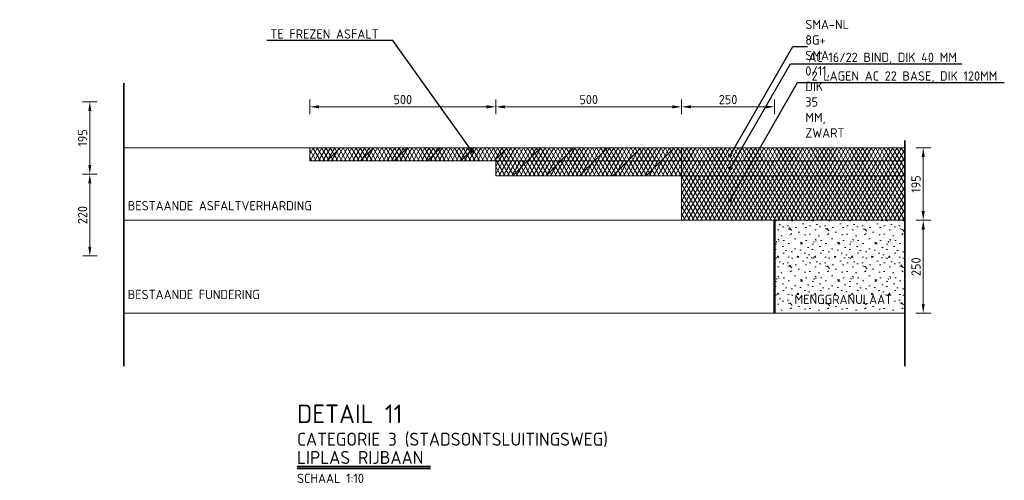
# Model space of a CAD drawing. Header units: metres. Extents: x 92403 to 95147, y 464428 to 465602.
# Tile 216 of 256: x 92587.16 to 92589.81, y 465104.23 to 465105.47. Entities that reach past the tile are written whole.
import ezdxf
from ezdxf import colors
from ezdxf.entities.mleader import LeaderData, LeaderLine
from ezdxf.math import Vec2, Vec3

# ---------------------------------------------------------------- set-up
doc = ezdxf.new("R2010")
doc.units = ezdxf.units.M
doc.linetypes.add('AL-PROJECT', pattern=[18, 12, -3, 0, -3])
doc.layers.get('0').update_dxf_attribs({"linetype": 'CONTINUOUS'})
doc.layers.get('Defpoints').update_dxf_attribs({"linetype": 'CONTINUOUS'})
for name, color, linetype, lineweight in [('B-WE-VH-VERHARDING_ASFALT-A', 252, 'CONTINUOUS', 18), ('B-WE-VH-VERHARDING_ASFALT-M', 7, 'CONTINUOUS', 18), ('N-WE-VH-DREMPEL_ASFALT-M', 7, 'CONTINUOUS', 18), ('N-WE-VH-DREMPEL_ASFALT-T25', 7, 'CONTINUOUS', 25), ('N-WE-VH-VERHARDING_ASFALT-AD-10', 252, 'CONTINUOUS', 18), ('N-WE-VH-VERHARDING_ASFALT-G', 250, 'CONTINUOUS', 0), ('N-WE-VH-VERHARDING_ASFALT-T25', 7, 'CONTINUOUS', 25), ('N-WE-VH-VERHARDING_FUNDERING-AD-10', 252, 'CONTINUOUS', 18), ('N-WE-VH-VERHARDING_FUNDERING_GRANULAAT_MENG-GD', 250, 'CONTINUOUS', 50), ('X-XX-AL-PROJECTGRENS-G', 7, 'AL-PROJECT', 35), ('X-XX-AL-TEKENBLAD_TITELBLOK-T35', 50, 'CONTINUOUS', 35), ('X-XX-AL-VERWIJZING-T35', 7, 'CONTINUOUS', 35), ('X-XX-AL-VERWIJZING-T50', 7, 'CONTINUOUS', 50), ('X-XX-AL-VERWIJZING_DETAIL-M', 7, 'CONTINUOUS', 18)]:
    doc.layers.add(name, color=color, linetype=linetype, lineweight=lineweight)
doc.styles.add('NLCS-ISO-M10-T25', font='NLCS-ISO.ttf', dxfattribs={"height": 0.025})
doc.styles.add('NLCS-ISO-M10000-T35', font='NLCS-ISO.ttf', dxfattribs={"height": 35})
doc.styles.add('NLCS-ISO-M10000-T50', font='NLCS-ISO.ttf', dxfattribs={"height": 50})
doc.styles.add('NLCS_10_25', font='NLCS-ISO.ttf', dxfattribs={"height": 0.025})
doc.dimstyles.new('NLCS-M10-T25-PIJL_L2_H1', dxfattribs={"dimscale": 0.01, "dimtxt": 2.5, "dimasz": 2.5, "dimexe": 2, "dimexo": 2, "dimgap": 0.7, "dimtad": 1, "dimzin": 0, "dimdsep": 46, "dimtxsty": 'NLCS-ISO-M10-T25', "dimcen": 2.5, "dimdle": 2, "dimclrd": 256, "dimclre": 256, "dimclrt": 7, "dimadec": 1, "dimazin": 0, "dimtfac": 1, "dimtdec": 3, "dimtofl": 0, "dimtmove": 1, "dimatfit": 0, "dimfxl": 2, "dimfxlon": 1, "dimtfillclr": 256, "dimtolj": 1, "dimtzin": 0, "dimlwd": -1, "dimlwe": -1, "dimarcsym": 0})
pattern_1 = [(60, (2985.379468, 6084.530551), (-0.00866025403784, 0.005), []), (120, (2985.379468, 6084.530551), (-0.00866025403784, -0.005), [])]
pattern_2 = [(45, (-1720.46212, -601.52561), (-0.044901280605, 0.044901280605), [])]

# ---------------------------------------------------------------- blocks, each defined once
blk = doc.blocks.new('*D682')
at = {"layer": 'Defpoints', "color": 0, "transparency": 16777216}
for p in [(92588.4442, 465105.2315), (92587.9442, 465105.1212), (92588.4442, 465105.0512)]:
    blk.add_point(p, dxfattribs=at)
at = {"layer": 'X-XX-AL-VERWIJZING_DETAIL-M', "transparency": 16777216}
for p, q in [((92587.9442, 465105.2115), (92587.9442, 465105.2515)), ((92588.4442, 465105.2115), (92588.4442, 465105.2515)), ((92587.9692, 465105.2315), (92588.4192, 465105.2315))]:
    blk.add_line(p, q, dxfattribs=at)
for points in [[(92587.9692, 465105.2357), (92587.9692, 465105.2273), (92587.9442, 465105.2315)], [(92588.4192, 465105.2357), (92588.4192, 465105.2273), (92588.4442, 465105.2315)]]:
    blk.add_solid(points, dxfattribs=at)
at = {"layer": 'X-XX-AL-VERWIJZING_DETAIL-M', "color": 7, "transparency": 16777216, "insert": (92588.1942, 465105.251), "char_height": 0.025, "attachment_point": 5, "style": 'NLCS-ISO-M10-T25'}
blk.add_mtext('\\A1;500', dxfattribs=at)
blk = doc.blocks.new('*D683')
at = {"layer": 'Defpoints', "color": 0, "transparency": 16777216}
for p in [(92588.4442, 465105.2315), (92588.9442, 465105.2315), (92588.9442, 465105.1212)]:
    blk.add_point(p, dxfattribs=at)
at = {"layer": 'X-XX-AL-VERWIJZING_DETAIL-M', "transparency": 16777216}
for p, q in [((92588.4442, 465105.2315), (92588.4442, 465105.2515)), ((92588.9442, 465105.2115), (92588.9442, 465105.2515)), ((92588.4692, 465105.2315), (92588.9192, 465105.2315))]:
    blk.add_line(p, q, dxfattribs=at)
for points in [[(92588.4692, 465105.2357), (92588.4692, 465105.2273), (92588.4442, 465105.2315)], [(92588.9192, 465105.2357), (92588.9192, 465105.2273), (92588.9442, 465105.2315)]]:
    blk.add_solid(points, dxfattribs=at)
at = {"layer": 'X-XX-AL-VERWIJZING_DETAIL-M', "color": 7, "transparency": 16777216, "insert": (92588.6942, 465105.251), "char_height": 0.025, "attachment_point": 5, "style": 'NLCS-ISO-M10-T25'}
blk.add_mtext('\\A1;500', dxfattribs=at)
blk = doc.blocks.new('_Dot')
at = {"color": 0, "linetype": 'ByBlock', "lineweight": -2}
blk.add_line((-0.5, 0), (-1, 0), dxfattribs=at)
at = {"color": 0, "linetype": 'ByBlock', "const_width": 0.5}
blk.add_lwpolyline([(-0.25, 0, 1), (0.25, 0, 1)], format="xyb", close=True, dxfattribs=at)
blk = doc.blocks.new('*D686')
at = {"layer": 'Defpoints', "color": 0, "transparency": 16777216}
for p in [(92589.5442, 465105.1212), (92589.5442, 465104.9262), (92589.5941, 465104.9262)]:
    blk.add_point(p, dxfattribs=at)
at = {"layer": 'X-XX-AL-VERWIJZING_DETAIL-M', "transparency": 16777216}
for p, q in [((92589.5741, 465105.1212), (92589.6141, 465105.1212)), ((92589.5941, 465105.0962), (92589.5941, 465104.9512)), ((92589.5741, 465104.9262), (92589.6141, 465104.9262))]:
    blk.add_line(p, q, dxfattribs=at)
for points in [[(92589.5899, 465105.0962), (92589.5983, 465105.0962), (92589.5941, 465105.1212)], [(92589.5899, 465104.9512), (92589.5983, 465104.9512), (92589.5941, 465104.9262)]]:
    blk.add_solid(points, dxfattribs=at)
at = {"layer": 'X-XX-AL-VERWIJZING_DETAIL-M', "color": 7, "transparency": 16777216, "insert": (92589.5746, 465105.0237), "char_height": 0.025, "attachment_point": 5, "rotation": 90, "style": 'NLCS-ISO-M10-T25'}
blk.add_mtext('\\A1;195', dxfattribs=at)
blk = doc.blocks.new('*D845')
at = {"layer": 'Defpoints', "color": 0, "transparency": 16777216}
for p in [(92589.5442, 465104.9262), (92589.5442, 465104.6762), (92589.5941, 465104.6762)]:
    blk.add_point(p, dxfattribs=at)
at = {"layer": 'X-XX-AL-VERWIJZING_DETAIL-M', "transparency": 16777216}
for p, q in [((92589.5741, 465104.9262), (92589.6141, 465104.9262)), ((92589.5941, 465104.9012), (92589.5941, 465104.7012)), ((92589.5741, 465104.6762), (92589.6141, 465104.6762))]:
    blk.add_line(p, q, dxfattribs=at)
for points in [[(92589.5899, 465104.9012), (92589.5983, 465104.9012), (92589.5941, 465104.9262)], [(92589.5899, 465104.7012), (92589.5983, 465104.7012), (92589.5941, 465104.6762)]]:
    blk.add_solid(points, dxfattribs=at)
at = {"layer": 'X-XX-AL-VERWIJZING_DETAIL-M', "color": 7, "transparency": 16777216, "insert": (92589.5746, 465104.8012), "char_height": 0.025, "attachment_point": 5, "rotation": 90, "style": 'NLCS-ISO-M10-T25'}
blk.add_mtext('\\A1;250', dxfattribs=at)
blk = doc.blocks.new('*D690')
at = {"layer": 'Defpoints', "color": 0, "transparency": 16777216}
for p in [(92588.9442, 465105.2315), (92589.1942, 465105.2315), (92589.1942, 465105.1212)]:
    blk.add_point(p, dxfattribs=at)
at = {"layer": 'X-XX-AL-VERWIJZING_DETAIL-M', "transparency": 16777216}
for p, q in [((92588.9442, 465105.2315), (92588.9442, 465105.2515)), ((92589.1942, 465105.2115), (92589.1942, 465105.2515)), ((92588.9692, 465105.2315), (92589.1692, 465105.2315))]:
    blk.add_line(p, q, dxfattribs=at)
for points in [[(92588.9692, 465105.2357), (92588.9692, 465105.2273), (92588.9442, 465105.2315)], [(92589.1692, 465105.2357), (92589.1692, 465105.2273), (92589.1942, 465105.2315)]]:
    blk.add_solid(points, dxfattribs=at)
at = {"layer": 'X-XX-AL-VERWIJZING_DETAIL-M', "color": 7, "transparency": 16777216, "insert": (92589.0692, 465105.251), "char_height": 0.025, "attachment_point": 5, "style": 'NLCS-ISO-M10-T25'}
blk.add_mtext('\\A1;250', dxfattribs=at)
blk = doc.blocks.new('*D692')
at = {"layer": 'Defpoints', "color": 0, "transparency": 16777216}
for p in [(92587.3139, 465105.0502), (92587.3139, 465104.8302), (92587.3525, 465104.8302)]:
    blk.add_point(p, dxfattribs=at)
at = {"layer": 'X-XX-AL-VERWIJZING_DETAIL-M', "transparency": 16777216}
for p, q in [((92587.3339, 465105.0502), (92587.3725, 465105.0502)), ((92587.3525, 465105.0252), (92587.3525, 465104.8552)), ((92587.3339, 465104.8302), (92587.3725, 465104.8302))]:
    blk.add_line(p, q, dxfattribs=at)
for points in [[(92587.3483, 465105.0252), (92587.3566, 465105.0252), (92587.3525, 465105.0502)], [(92587.3483, 465104.8552), (92587.3566, 465104.8552), (92587.3525, 465104.8302)]]:
    blk.add_solid(points, dxfattribs=at)
at = {"layer": 'X-XX-AL-VERWIJZING_DETAIL-M', "color": 7, "transparency": 16777216, "insert": (92587.333, 465104.9402), "char_height": 0.025, "attachment_point": 5, "rotation": 90, "style": 'NLCS-ISO-M10-T25'}
blk.add_mtext('\\A1;220', dxfattribs=at)
blk = doc.blocks.new('*D693')
at = {"layer": 'Defpoints', "color": 0, "transparency": 16777216}
for p in [(92587.1639, 465105.2452), (92587.3525, 465105.2452), (92587.1639, 465105.0502)]:
    blk.add_point(p, dxfattribs=at)
at = {"layer": 'X-XX-AL-VERWIJZING_DETAIL-M', "transparency": 16777216}
for p, q in [((92587.3325, 465105.2452), (92587.3725, 465105.2452)), ((92587.3525, 465105.0752), (92587.3525, 465105.2202)), ((92587.3325, 465105.0502), (92587.3725, 465105.0502))]:
    blk.add_line(p, q, dxfattribs=at)
for points in [[(92587.3483, 465105.2202), (92587.3566, 465105.2202), (92587.3525, 465105.2452)], [(92587.3483, 465105.0752), (92587.3566, 465105.0752), (92587.3525, 465105.0502)]]:
    blk.add_solid(points, dxfattribs=at)
at = {"layer": 'X-XX-AL-VERWIJZING_DETAIL-M', "color": 7, "transparency": 16777216, "insert": (92587.333, 465105.1477), "char_height": 0.025, "attachment_point": 5, "rotation": 90, "style": 'NLCS-ISO-M10-T25'}
blk.add_mtext('\\A1;195', dxfattribs=at)

msp = doc.modelspace()

# ---------------------------------------------------------------- hatches: boundary and pattern name
at = {"layer": 'B-WE-VH-VERHARDING_ASFALT-A'}
h = msp.add_hatch(dxfattribs=at)
h.set_pattern_fill('ANSI31', color=256, scale=0.02, style=0)
h.set_pattern_definition(pattern_2)
h.paths.add_polyline_path([(92588.944198, 465105.121191), (92587.944198, 465105.121191), (92587.944198, 465105.086191), (92588.444198, 465105.086191), (92588.944198, 465105.086191)])
h = msp.add_hatch(dxfattribs=at)
h.set_pattern_fill('ANSI31', color=256, scale=0.02, style=0)
h.set_pattern_definition(pattern_2)
h.paths.add_polyline_path([(92588.944198, 465105.046191), (92588.944198, 465105.086191), (92588.444198, 465105.086191), (92588.444198, 465105.046191)])
at = {"layer": 'N-WE-VH-VERHARDING_ASFALT-AD-10'}
h = msp.add_hatch(dxfattribs=at)
h.set_pattern_fill('AVH-ASFALT', color=256, scale=0.01, pattern_type=2)
h.set_pattern_definition(pattern_1)
h.paths.add_polyline_path([(92588.944198, 465105.121191), (92587.944198, 465105.121191), (92587.944198, 465105.086191), (92588.944198, 465105.086191)])
h = msp.add_hatch(dxfattribs=at)
h.set_pattern_fill('AVH-ASFALT', color=256, scale=0.01, pattern_type=2)
h.set_pattern_definition(pattern_1)
h.paths.add_polyline_path([(92589.544198, 465105.121191), (92588.944198, 465105.121191), (92588.944198, 465105.086191), (92589.544198, 465105.086191)])
h = msp.add_hatch(dxfattribs=at)
h.set_pattern_fill('AVH-ASFALT', color=256, scale=0.01, pattern_type=2)
h.set_pattern_definition(pattern_1)
h.paths.add_polyline_path([(92588.944198, 465105.086191), (92588.444198, 465105.086191), (92588.444198, 465105.046191), (92588.944198, 465105.046191)])
h = msp.add_hatch(dxfattribs=at)
h.set_pattern_fill('AVH-ASFALT', color=256, scale=0.01, pattern_type=2)
h.set_pattern_definition(pattern_1)
h.paths.add_polyline_path([(92589.544198, 465105.086191), (92588.944198, 465105.086191), (92588.944198, 465105.046191), (92589.544198, 465105.046191)])
h = msp.add_hatch(dxfattribs=at)
h.set_pattern_fill('AVH-ASFALT', color=256, scale=0.01, pattern_type=2)
h.set_pattern_definition(pattern_1)
h.paths.add_polyline_path([(92589.544198, 465104.926191), (92589.544198, 465105.046191), (92588.944198, 465105.046191), (92588.944198, 465105.031191), (92588.944198, 465104.926191)])
at = {"layer": 'N-WE-VH-VERHARDING_FUNDERING-AD-10'}
h = msp.add_hatch(dxfattribs=at)
h.set_pattern_fill('AVH-FUNDERING_GRANULAAT', color=256, scale=0.01, pattern_type=2)
h.set_pattern_definition([(0, (95515.47818, 469145.1065), (0, 0.1), [0, -0.1]), (0, (95515.47918, 469145.0715), (0, 0.1), [0, -0.1]), (0, (95515.48218, 469145.1255), (0, 0.1), [0, -0.1]), (338.1986, (95515.43018, 469145.0945), (0.3000000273, -0.09999999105), [0.0107703, -0.5277462]), (216.8699, (95515.44018, 469145.0905), (0.29999999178, 0.20000001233), [0.005, -0.495]), (130.6013, (95515.43618, 469145.0875), (0.500000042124, -0.599999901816), [0.0092195, -0.9127349]), (206.5651, (95515.40318, 469145.0755), (-0.0999999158, -0.10000013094), [0.0022361, -0.2213707]), (326.3099, (95515.40118, 469145.0745), (0.19999995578, -0.10000013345), [0.0036056, -0.3569496]), (108.4349, (95515.40418, 469145.0725), (-0.09999984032, 0.20000004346), [0.0031623, -0.3130655]), (225, (95515.46718, 469145.0655), (-2e-17, -0.1000000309), [0.0042426, -0.1371787]), (0, (95515.46418, 469145.0625), (0.1, 0.1), [0.006, -0.094]), (135, (95515.47018, 469145.0625), (-0.1000000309, 9e-18), [0.0042426, -0.1371787]), (251.5651, (95515.45518, 469145.1295), (0.09999984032, 0.20000004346), [0.0031623, -0.3130655]), (0, (95515.45418, 469145.1265), (0.1, 0.1), [0.005, -0.095]), (143.1301, (95515.45918, 469145.1265), (-0.29999999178, 0.20000001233), [0.005, -0.495]), (213.6901, (95515.40218, 469145.1305), (0.19999995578, 0.10000013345), [0.0036056, -0.3569496]), (341.5651, (95515.39918, 469145.1285), (-0.20000004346, 0.09999984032), [0.0063246, -0.3099032]), (126.8699, (95515.40518, 469145.1265), (0.20000001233, -0.29999999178), [0.005, -0.495]), (0, (95515.43118, 469145.1265), (0, 0.1), [0, -0.1]), (0, (95515.40418, 469145.1005), (0, 0.1), [0, -0.1]), (0, (95515.43218, 469145.0635), (0, 0.1), [0, -0.1]), (0, (95515.45918, 469145.0945), (0, 0.1), [0, -0.1]), (0, (95515.43018, 469145.1115), (0, 0.1), [0, -0.1]), (0, (95515.40818, 469145.1145), (0, 0.1), [0, -0.1]), (0, (95515.41718, 469145.1085), (0, 0.1), [0, -0.1]), (0, (95515.41318, 469145.0845), (0, 0.1), [0, -0.1]), (0, (95515.38918, 469145.0885), (0, 0.1), [0, -0.1]), (0, (95515.39018, 469145.1115), (0, 0.1), [0, -0.1]), (0, (95515.38718, 469145.1335), (0, 0.1), [0, -0.1]), (0, (95515.41818, 469145.1375), (0, 0.1), [0, -0.1]), (0, (95515.44018, 469145.1415), (0, 0.1), [0, -0.1]), (0, (95515.47518, 469145.1375), (0, 0.1), [0, -0.1]), (0, (95515.45118, 469145.1065), (0, 0.1), [0, -0.1]), (0, (95515.44118, 469145.1245), (0, 0.1), [0, -0.1]), (0, (95515.44918, 469145.0765), (0, 0.1), [0, -0.1]), (0, (95515.41918, 469145.0715), (0, 0.1), [0, -0.1]), (0, (95515.44918, 469145.0495), (0, 0.1), [0, -0.1]), (0, (95515.41618, 469145.0555), (0, 0.1), [0, -0.1]), (0, (95515.38418, 469145.0525), (0, 0.1), [0, -0.1]), (0, (95515.39618, 469145.0475), (0, 0.1), [0, -0.1]), (0, (95515.39718, 469145.0615), (0, 0.1), [0, -0.1]), (0, (95515.46418, 469145.0455), (0, 0.1), [0, -0.1]), (0, (95515.47618, 469145.0865), (0, 0.1), [0, -0.1]), (0, (95515.47118, 469145.1165), (0, 0.1), [0, -0.1]), (0, (95515.42518, 469145.0445), (0, 0.1), [0, -0.1])])
h.paths.add_polyline_path([(92589.194198, 465104.926191), (92589.194198, 465104.676191), (92589.544198, 465104.676191), (92589.544198, 465104.926191)])

# ---------------------------------------------------------------- linework, layer by layer
at = {"layer": 'B-WE-VH-VERHARDING_ASFALT-A', "flags": 128}
msp.add_lwpolyline([(92588.944198, 465105.031191), (92588.944198, 465105.121191)], dxfattribs=at)
at = {"layer": 'B-WE-VH-VERHARDING_ASFALT-M', "flags": 128}
for points in [[(92587.944198, 465105.121191), (92587.444198, 465105.121191)], [(92587.444198, 465104.926191), (92588.944198, 465104.926191)], [(92589.194198, 465104.676191), (92587.444198, 465104.676191)]]:
    msp.add_lwpolyline(points, dxfattribs=at)
at = {"layer": 'N-WE-VH-VERHARDING_ASFALT-G', "flags": 128}
for points in [[(92587.944198, 465105.121191), (92589.544198, 465105.121191)], [(92587.944198, 465105.086191), (92587.944198, 465105.121191)], [(92587.944198, 465105.086191), (92589.544198, 465105.086191)], [(92588.444198, 465105.046191), (92588.444198, 465105.086191)], [(92588.444198, 465105.046191), (92589.544198, 465105.046191)], [(92588.944198, 465104.926191), (92588.944198, 465105.031191)], [(92588.944198, 465104.926191), (92589.544198, 465104.926191)], [(92589.194198, 465104.676191), (92589.544198, 465104.676191)]]:
    msp.add_lwpolyline(points, dxfattribs=at)
at = {"layer": 'N-WE-VH-VERHARDING_FUNDERING_GRANULAAT_MENG-GD', "flags": 128}
msp.add_lwpolyline([(92589.194198, 465104.676191), (92589.194198, 465104.926191)], dxfattribs=at)
at = {"layer": 'X-XX-AL-PROJECTGRENS-G', "flags": 128}
for points in [[(92587.444198, 465104.534099), (92587.444198, 465104.534099), (92587.444198, 465105.295191)], [(92589.544198, 465104.534099), (92589.544198, 465104.534099), (92589.544198, 465105.141191)]]:
    msp.add_lwpolyline(points, dxfattribs=at)
at = {"layer": 'X-XX-AL-TEKENBLAD_TITELBLOK-T35'}
for p, q in [((92587.909862, 465104.263683), (92588.268522, 465104.263683)), ((92587.909862, 465104.258683), (92588.268522, 465104.258683))]:
    msp.add_line(p, q, dxfattribs=at)

# ---------------------------------------------------------------- texts
at = {"layer": 'N-WE-VH-DREMPEL_ASFALT-M', "char_height": 0.025, "attachment_point": 7, "style": 'NLCS_10_25'}
for s, insert in [('MENGGRANULAAT', (92589.247935, 465104.700725)), ('\\PSCHAAL 1:10', (92587.909862, 465104.219153))]:
    msp.add_mtext(s, dxfattribs=dict(at, insert=insert))
at = {"layer": 'N-WE-VH-DREMPEL_ASFALT-T25', "style": 'NLCS_10_25'}
for s, p in [('BESTAANDE ASFALTVERHARDING', (92587.454443, 465104.95285)), ('BESTAANDE FUNDERING', (92587.454443, 465104.713985))]:
    msp.add_text(s, height=0.025, dxfattribs=at).set_placement(p)
at = {"layer": 'X-XX-AL-VERWIJZING-T35', "char_height": 0.035, "width": 1.298086, "attachment_point": 7, "style": 'NLCS-ISO-M10000-T35'}
for s, insert in [('CATEGORIE 3 (STADSONTSLUITINGSWEG)', (92587.909862, 465104.316228)), ('LIPLAS RIJBAAN', (92587.909862, 465104.270458))]:
    msp.add_mtext(s, dxfattribs=dict(at, insert=insert))
at = {"layer": 'X-XX-AL-VERWIJZING-T50', "insert": (92587.909862, 465104.3803), "char_height": 0.05, "width": 1.298086, "attachment_point": 7, "style": 'NLCS-ISO-M10000-T50'}
msp.add_mtext('DETAIL 11', dxfattribs=at)

# ---------------------------------------------------------------- dimensions: what is measured, and where the dimension line sits
at = {"layer": 'X-XX-AL-VERWIJZING_DETAIL-M'}
for base, p1, p2, picture, middle in [((92588.444198, 465105.231509), (92587.944198, 465105.121191), (92588.444198, 465105.051191), '*D682', (92588.194198, 465105.251009)), ((92588.944198, 465105.231509), (92588.444198, 465105.231509), (92588.944198, 465105.121191), '*D683', (92588.694198, 465105.251009)), ((92589.194198, 465105.231509), (92588.944198, 465105.231509), (92589.194198, 465105.121191), '*D690', (92589.069198, 465105.251009))]:
    dim = msp.add_linear_dim(base=base, p1=p1, p2=p2, dimstyle='NLCS-M10-T25-PIJL_L2_H1', override={"dimdec": 0, "dimlfac": 1000}, dxfattribs=at)
    dim.commit()
    dim.dimension.update_dxf_attribs({"geometry": picture, "text_midpoint": middle})
for p1, p2, distance, picture, middle in [((92587.163854, 465105.050191), (92587.163854, 465105.245191), -0.188602, '*D693', (92587.332957, 465105.147691)), ((92587.313854, 465105.050191), (92587.313854, 465104.830191), 0.038602, '*D692', (92587.332957, 465104.940191))]:
    dim = msp.add_aligned_dim(p1=p1, p2=p2, distance=distance, dimstyle='NLCS-M10-T25-PIJL_L2_H1', override={"dimdec": 0, "dimlfac": 1000}, dxfattribs=at)
    dim.commit()
    dim.dimension.update_dxf_attribs({"geometry": picture, "text_midpoint": middle})
for base, p1, p2, picture, middle in [((92589.594111, 465104.926191), (92589.544198, 465105.121191), (92589.544198, 465104.926191), '*D686', (92589.574611, 465105.023691)), ((92589.594111, 465104.676191), (92589.544198, 465104.926191), (92589.544198, 465104.676191), '*D845', (92589.574611, 465104.801191))]:
    dim = msp.add_linear_dim(base=base, p1=p1, p2=p2, angle=90, dimstyle='NLCS-M10-T25-PIJL_L2_H1', override={"dimdec": 0, "dimlfac": 1000}, dxfattribs=at)
    dim.commit()
    dim.dimension.update_dxf_attribs({"geometry": picture, "text_midpoint": middle})

# ---------------------------------------------------------------- leaders
at = {"layer": 'N-WE-VH-VERHARDING_ASFALT-T25', "linetype": 'ByBlock'}
ml = msp.add_multileader_mtext('Standard', dxfattribs=at)
ml.set_content('\\A1;SMA-NL 8G+ SMA 0/11, DIK 35 MM, ZWART', color=7, style='NLCS-ISO-M10-T25')
ml.set_leader_properties(color=256, lineweight=-1)
ml.set_arrow_properties(name='DOT')
ml.build(insert=Vec2(0, 0))
ml.multileader.update_dxf_attribs({"text_left_attachment_type": 5, "text_right_attachment_type": 5, "dogleg_length": 0.025, "arrow_head_size": 0.01, "scale": 0.01})
ctx = ml.context
ctx.base_point, ctx.scale, ctx.char_height, ctx.arrow_head_size, ctx.landing_gap_size, ctx.plane_origin = Vec3(92589.267937, 465105.393835), 0.01, 0.025, 0.01, 0.009, Vec3(92589.074351, 465105.100194)
ctx.left_attachment, ctx.right_attachment = 5, 5
notes = []
notes.append((ctx, [(0, (1, 1, 0), (92589.242937, 465105.393835), (1, 0), 0.025, [(0, [(92589.074351, 465105.100194)], 0, [])])]))
ctx.mtext.insert, ctx.mtext.width, ctx.mtext.flow_direction = Vec3(92589.276937, 465105.465502), 0.58795303, 5
ml = msp.add_multileader_mtext('Standard', dxfattribs=at)
ml.set_content('TE FREZEN ASFALT', color=7, style='NLCS-ISO-M10-T25')
ml.set_leader_properties(color=256, lineweight=-1)
ml.set_arrow_properties(name='DOT')
ml.build(insert=Vec2(0, 0))
ml.multileader.update_dxf_attribs({"text_left_attachment_type": 5, "text_right_attachment_type": 5, "dogleg_length": 2.5, "arrow_head_size": 0.01, "scale": 0.01})
ctx = ml.context
ctx.base_point, ctx.scale, ctx.char_height, ctx.arrow_head_size, ctx.landing_gap_size, ctx.plane_origin = Vec3(92587.829051, 465105.41007), 0.01, 0.025, 0.01, 0.009, Vec3(92588.38012, 465105.112133)
ctx.left_attachment, ctx.right_attachment = 5, 5
notes.append((ctx, [(0, (1, 1, 0), (92588.167051, 465105.41007), (-1, 0), 0.025, [(0, [(92588.38012, 465105.112133)], 0, [])])]))
ctx.mtext.insert, ctx.mtext.flow_direction = Vec3(92587.838051, 465105.44007), 5
ml = msp.add_multileader_mtext('Standard', dxfattribs=at)
ml.set_content('\\A1;AC 16/22 BIND, DIK 40 MM', color=7, style='NLCS-ISO-M10-T25')
ml.set_leader_properties(color=256, lineweight=-1)
ml.set_arrow_properties(name='DOT')
ml.build(insert=Vec2(0, 0))
ml.multileader.update_dxf_attribs({"text_left_attachment_type": 5, "text_right_attachment_type": 5, "dogleg_length": 0.025, "arrow_head_size": 0.01, "scale": 0.01})
ctx = ml.context
ctx.base_point, ctx.scale, ctx.char_height, ctx.arrow_head_size, ctx.landing_gap_size, ctx.plane_origin = Vec3(92589.276304, 465105.34713), 0.01, 0.025, 0.01, 0.009, Vec3(92589.074351, 465105.065347)
ctx.left_attachment, ctx.right_attachment = 5, 5
notes.append((ctx, [(0, (1, 1, 0), (92589.237433, 465105.34713), (1, 0), 0.038871, [(0, [(92589.074351, 465105.065347)], 0, [])])]))
ctx.mtext.insert, ctx.mtext.flow_direction = Vec3(92589.285304, 465105.37713), 5
ml = msp.add_multileader_mtext('Standard', dxfattribs=at)
ml.set_content('2 LAGEN AC 22 BASE, DIK 120MM', color=7, style='NLCS-ISO-M10-T25')
ml.set_leader_properties(color=256, lineweight=-1)
ml.set_arrow_properties(name='DOT')
ml.build(insert=Vec2(0, 0))
ml.multileader.update_dxf_attribs({"text_left_attachment_type": 5, "text_right_attachment_type": 5, "dogleg_length": 0.025, "arrow_head_size": 0.01, "scale": 0.01})
ctx = ml.context
ctx.base_point, ctx.scale, ctx.char_height, ctx.arrow_head_size, ctx.landing_gap_size, ctx.plane_origin = Vec3(92589.284673, 465105.296939), 0.01, 0.025, 0.01, 0.009, Vec3(92589.074351, 465104.979476)
ctx.left_attachment, ctx.right_attachment = 5, 5
notes.append((ctx, [(0, (1, 1, 0), (92589.256137, 465105.296939), (1, 0), 0.028536, [(0, [(92589.074351, 465104.979476)], 0, [])])]))
ctx.mtext.insert, ctx.mtext.flow_direction = Vec3(92589.293673, 465105.326939), 5
for ctx, leaders in notes:
    for number, flags, end, landing, length, lines in leaders:
        leader = LeaderData()
        leader.index, (leader.has_last_leader_line, leader.has_dogleg_vector, leader.attachment_direction) = number, flags
        leader.last_leader_point, leader.dogleg_vector, leader.dogleg_length = Vec3(end), Vec3(landing), length
        for number, points, colour, breaks in lines:
            line = LeaderLine()
            line.index, line.vertices, line.color, line.breaks = number, Vec3.list(points), colors.encode_raw_color(colour), breaks
            leader.lines.append(line)
        ctx.leaders.append(leader)

doc.saveas('drawing.dxf')
